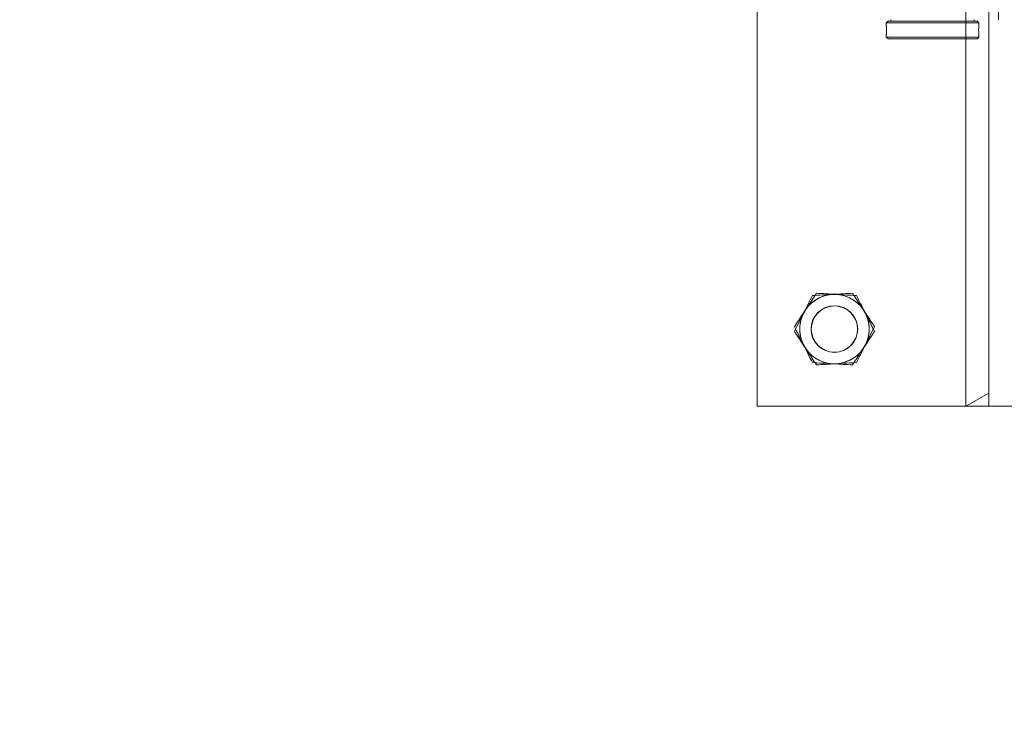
# Model space of a CAD drawing. Header units: feet. Extents: x 0 to 152508, y 0 to 59424.
# Tile 76 of 122: x 152382.834 to 152384.163, y 59279.706 to 59280.64. Entities that reach past the tile are written whole.
import ezdxf
from ezdxf import colors
from ezdxf.entities.mleader import LeaderData, LeaderLine
from ezdxf.math import Vec2, Vec3

# ---------------------------------------------------------------- set-up
doc = ezdxf.new("R2010")
doc.units = ezdxf.units.FT
doc.header["$LTSCALE"] = 0.05
doc.header["$MEASUREMENT"] = 0
doc.layers.add('Bridge plan$0$SC_Scratch7', color=252, linetype='Continuous', lineweight=0)
doc.layers.add('Trellis Base$0$L-ANNO-NOTE', color=30, linetype='Continuous')
doc.styles.add('Trellis Base$0$ARIAL', font='arial.ttf', dxfattribs={"width": 0.9})

# ---------------------------------------------------------------- blocks, each defined once
blk = doc.blocks.new('Bridge plan$0$HIGH ST SCREENWALL_2 PANEL PLAN_1')
at = {"layer": 'Bridge plan$0$SC_Scratch7', "lineweight": 0}
for p, q in [((-0.6666906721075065, 0.781226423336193), (-2.534146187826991e-05, 0.7812480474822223)), ((-0.6666737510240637, 0.2595607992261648), (-0.6666906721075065, 0.781226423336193)), ((-0.3854412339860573, 0.7812355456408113), (-0.3541912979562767, 0.7812365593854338)), ((-0.3541907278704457, 0.7636584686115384), (-0.3854412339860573, 0.7812355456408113)), ((-0.3854412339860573, 0.7812355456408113), (-0.385425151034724, 0.2854064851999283)), ((-0.3541912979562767, 0.7812365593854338), (-0.3125247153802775, 0.7812379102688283)), ((-0.3541912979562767, 0.7812365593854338), (-0.3541743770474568, 0.2595709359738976)), ((-0.3541912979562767, 0.7812365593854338), (-0.3541907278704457, 0.7636584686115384)), ((-0.4926123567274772, 0.2829030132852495), (-0.4901124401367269, 0.2854030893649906)), ((-0.3676126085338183, 0.2829070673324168), (-0.4926123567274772, 0.2829030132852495)), ((-0.4926122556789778, 0.279773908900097), (-0.4926123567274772, 0.2829030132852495)), ((-0.37011268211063, 0.2854069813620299), (-0.4901124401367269, 0.2854030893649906)), ((-0.37011268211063, 0.2854069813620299), (-0.3676126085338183, 0.2829070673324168)), ((-0.3676126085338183, 0.2829070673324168), (-0.3676125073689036, 0.2797792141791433)), ((-0.4926117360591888, 0.2637888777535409), (-0.4926118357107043, 0.2668379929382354)), ((-0.4922783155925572, 0.2737085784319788), (-0.4922890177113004, 0.2718994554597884)), ((-0.3676120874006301, 0.2668395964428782), (-0.3676119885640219, 0.2637929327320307)), ((-0.3676119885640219, 0.2637929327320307), (-0.4926117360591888, 0.2637888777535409)), ((-0.4901116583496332, 0.2612889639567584), (-0.4926117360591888, 0.2637888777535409)), ((-0.3701119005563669, 0.2612928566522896), (-0.4901116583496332, 0.2612889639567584)), ((-0.4863616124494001, 0.2595666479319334), (-0.4863616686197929, 0.2612890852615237)), ((-0.373861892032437, 0.261292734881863), (-0.3738618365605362, 0.2595702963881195)), ((-0.3676119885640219, 0.2637929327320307), (-0.3701119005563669, 0.2612928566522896)), ((-0.3411535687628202, 0.2595713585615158), (-0.3411526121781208, 0.2300714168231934))]:
    blk.add_line(p, q, dxfattribs=at)
at = {"layer": 'Bridge plan$0$SC_Scratch7', "lineweight": 0, "extrusion": (0, 0, -1)}
for radius in [0.03141660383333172, 0.03124993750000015]:
    blk.add_circle((0.562520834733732, 0.6770633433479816), radius, dxfattribs=at)
for centre, radius, start, end in [((0.562520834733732, 0.6770633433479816), 0.04687490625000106, 33.33381633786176, 93.33381633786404), ((0.562520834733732, 0.6770633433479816), 0.04687490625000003, 93.33381633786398, 153.3338163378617), ((0.562520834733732, 0.6770633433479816), 0.04687490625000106, 333.3338163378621, 33.33381633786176), ((0.562520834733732, 0.6770633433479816), 0.04687490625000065, 153.3338163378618, 213.3338163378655), ((0.562520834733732, 0.6770633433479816), 0.04687490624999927, 273.3338163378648, 333.3338163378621), ((0.562520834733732, 0.6770633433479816), 0.04687490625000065, 213.3338163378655, 273.3338163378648), ((0.305294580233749, 0.2733517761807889), 0.06265684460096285, 354.0342442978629, 5.887848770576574)]:
    blk.add_arc(centre, radius, start, end, dxfattribs=at)
at = {"layer": 'Bridge plan$0$SC_Scratch7', "lineweight": 0}
for points, knots in [([(-0.5868123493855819, 0.7254327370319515), (-0.5887127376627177, 0.7225433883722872), (-0.5925326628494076, 0.7167355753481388), (-0.5975361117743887, 0.7091283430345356), (-0.6006023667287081, 0.7044664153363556), (-0.6016840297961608, 0.7028218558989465)], [0, 0, 0, 0, 0.3905333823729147, 0.7850020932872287, 1, 1, 1, 1]), ([(-0.5597949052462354, 0.7238589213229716), (-0.5604354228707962, 0.7238962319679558), (-0.5652851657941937, 0.7241787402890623), (-0.5744290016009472, 0.7247113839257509), (-0.5826594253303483, 0.7251908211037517), (-0.5868123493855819, 0.7254327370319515)], [0, 0, 0, 0, 0.07010265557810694, 0.5307909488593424, 1, 1, 1, 1]), ([(-0.5327774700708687, 0.722285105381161), (-0.5371652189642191, 0.7225407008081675), (-0.5460211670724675, 0.7230565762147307), (-0.5551759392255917, 0.7235898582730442), (-0.5597949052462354, 0.7238589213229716)], [0, 0, 0, 0, 0.4954579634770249, 1, 1, 1, 1]), ([(-0.5206317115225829, 0.6981004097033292), (-0.5209196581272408, 0.6986737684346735), (-0.5230998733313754, 0.7030150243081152), (-0.5272105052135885, 0.7112001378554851), (-0.530910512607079, 0.7185676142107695), (-0.5327774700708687, 0.722285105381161)], [0, 0, 0, 0, 0.07010265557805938, 0.5307909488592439, 1, 1, 1, 1]), ([(-0.6016840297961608, 0.7028218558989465), (-0.6037076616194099, 0.699745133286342), (-0.6077868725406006, 0.6935431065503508), (-0.6127376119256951, 0.6860160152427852), (-0.6156368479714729, 0.6816080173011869), (-0.6165557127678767, 0.6802109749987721)], [0, 0, 0, 0, 0.4020739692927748, 0.810497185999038, 1, 1, 1, 1]), ([(-0.5084859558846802, 0.6739157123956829), (-0.5104584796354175, 0.6778434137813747), (-0.5144396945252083, 0.6857708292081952), (-0.5185552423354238, 0.6939657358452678), (-0.5206317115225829, 0.6981004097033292)], [0, 0, 0, 0, 0.4954579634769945, 1, 1, 1, 1]), ([(-0.6165557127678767, 0.6802109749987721), (-0.6145831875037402, 0.6762832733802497), (-0.6106019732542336, 0.6683558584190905), (-0.6064864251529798, 0.660160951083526), (-0.6044099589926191, 0.6560262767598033)], [0, 0, 0, 0, 0.4954579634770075, 1, 1, 1, 1]), ([(-0.5233576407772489, 0.6513048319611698), (-0.5222759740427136, 0.6529493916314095), (-0.5192314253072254, 0.6575783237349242), (-0.5142277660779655, 0.665185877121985), (-0.5104075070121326, 0.6709941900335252), (-0.5084859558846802, 0.6739157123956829)], [0, 0, 0, 0, 0.2149974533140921, 0.6051517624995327, 1, 1, 1, 1]), ([(-0.6044099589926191, 0.6560262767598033), (-0.6041220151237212, 0.6554529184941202), (-0.6019417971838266, 0.6511116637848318), (-0.5978311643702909, 0.64292654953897), (-0.5941311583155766, 0.6355590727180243), (-0.5922642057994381, 0.6318415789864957)], [0, 0, 0, 0, 0.07010265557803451, 0.5307909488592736, 1, 1, 1, 1]), ([(-0.5382293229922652, 0.6286939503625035), (-0.5373104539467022, 0.6300909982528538), (-0.5344400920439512, 0.6344550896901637), (-0.5294905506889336, 0.6419803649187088), (-0.5254112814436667, 0.6481824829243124), (-0.5233576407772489, 0.6513048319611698)], [0, 0, 0, 0, 0.189503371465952, 0.5919695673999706, 1, 1, 1, 1]), ([(-0.5922642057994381, 0.6318415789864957), (-0.5878764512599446, 0.631585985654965), (-0.5790205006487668, 0.6310701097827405), (-0.5698657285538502, 0.6305368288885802), (-0.5652467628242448, 0.6302677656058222)], [0, 0, 0, 0, 0.4954579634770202, 1, 1, 1, 1]), ([(-0.5652467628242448, 0.6302677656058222), (-0.5646062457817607, 0.6302304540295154), (-0.5597565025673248, 0.6299479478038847), (-0.5506126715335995, 0.6294153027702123), (-0.5423822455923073, 0.6289358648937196), (-0.5382293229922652, 0.6286939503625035)], [0, 0, 0, 0, 0.07010265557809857, 0.5307909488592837, 1, 1, 1, 1]), ([(-0.4922720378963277, 0.2733459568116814), (-0.4922797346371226, 0.2740754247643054), (-0.4922951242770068, 0.2755342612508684), (-0.4924028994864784, 0.277484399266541), (-0.4925197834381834, 0.2789448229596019), (-0.4926039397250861, 0.2797774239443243), (-0.4926038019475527, 0.2797749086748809), (-0.4926037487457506, 0.2797739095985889)], [0, 0, 0, 0, 0.2140444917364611, 0.4280607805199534, 0.6428083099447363, 0.8580379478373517, 1, 1, 1, 1]), ([(-0.4926115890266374, 0.266837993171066), (-0.4926116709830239, 0.2668371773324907), (-0.4926240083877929, 0.2667153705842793), (-0.492579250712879, 0.2671435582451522), (-0.4924839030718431, 0.2681483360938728), (-0.4923625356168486, 0.2698253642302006), (-0.4922838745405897, 0.2716499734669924), (-0.4922754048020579, 0.2728639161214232), (-0.4922720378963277, 0.2733459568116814)], [0, 0, 0, 0, 0.001442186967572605, 0.2150715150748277, 0.4286732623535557, 0.6432687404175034, 0.8583464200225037, 1, 1, 1, 1])]:
    blk.add_open_spline(points, degree=3, knots=knots, dxfattribs=at)
blk = doc.blocks.new('Bridge plan$0$HIGH ST SCREENWALL_13 PANEL PLAN_3')
at = {"layer": 'Bridge plan$0$SC_Scratch7', "lineweight": 0}
for p, q in [((-52.73424083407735, 0.782287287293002), (-52.73426617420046, 0.001039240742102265)), ((-52.06757550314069, 0.7822656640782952), (-52.73424083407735, 0.782287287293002)), ((-52.45301673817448, 0.001030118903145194), (-52.45299139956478, 0.782278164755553)), ((-52.42174145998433, 0.7822771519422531), (-52.45299139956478, 0.782278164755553)), ((-52.45299139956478, 0.782278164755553), (-52.42174203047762, 0.7646990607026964)), ((-52.42174145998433, 0.7822771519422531), (-52.42175970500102, 0.2197782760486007)), ((-52.42174145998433, 0.7822771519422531), (-52.42174203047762, 0.7646990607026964)), ((-52.3800748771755, 0.7822757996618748), (-52.42174145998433, 0.7822771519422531))]:
    blk.add_line(p, q, dxfattribs=at)
at = {"layer": 'Bridge plan$0$SC_Scratch7', "lineweight": 0, "extrusion": (0, 0, -1)}
for radius in [0.0314166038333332, 0.0312499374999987]:
    blk.add_circle((52.6300777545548, 0.6781174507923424), radius, dxfattribs=at)
at = {"layer": 'Bridge plan$0$SC_Scratch7', "lineweight": 0}
for radius, start, end in [(0.04687490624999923, 93.33381642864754, 153.333816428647), (0.04687490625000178, 33.33381642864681, 93.33381642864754), (0.04687490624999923, 153.333816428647, 213.3338164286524), (0.04687490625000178, 333.3338164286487, 33.33381642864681), (0.04687490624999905, 213.3338164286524, 273.3338164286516), (0.04687490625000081, 273.3338164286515, 333.3338164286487)]:
    blk.add_arc((-52.6300777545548, 0.6781174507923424), radius, start, end, dxfattribs=at)
for points, knots in [([(-52.67196688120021, 0.6991545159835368), (-52.67167893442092, 0.6997278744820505), (-52.66949871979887, 0.7040691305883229), (-52.66538808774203, 0.7122542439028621), (-52.66168808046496, 0.7196217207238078), (-52.65982112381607, 0.7233392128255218)], [0, 0, 0, 0, 0.070102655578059, 0.5307909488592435, 1, 1, 1, 1]), ([(-52.65982112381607, 0.7233392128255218), (-52.65543337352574, 0.7235948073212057), (-52.64657742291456, 0.7241106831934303), (-52.63742265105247, 0.7246439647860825), (-52.63280368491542, 0.7249130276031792)], [0, 0, 0, 0, 0.4954579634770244, 1, 1, 1, 1]), ([(-52.63280368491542, 0.7249130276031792), (-52.63216316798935, 0.7249503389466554), (-52.62731342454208, 0.7252328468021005), (-52.6181695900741, 0.7257654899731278), (-52.60993916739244, 0.7262449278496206), (-52.60578624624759, 0.7264868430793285)], [0, 0, 0, 0, 0.07010265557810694, 0.5307909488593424, 1, 1, 1, 1]), ([(-52.60578624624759, 0.7264868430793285), (-52.60388585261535, 0.7235974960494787), (-52.60006592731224, 0.7177896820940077), (-52.59506247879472, 0.7101824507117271), (-52.59199622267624, 0.7055205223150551), (-52.59091456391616, 0.7038759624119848)], [0, 0, 0, 0, 0.3905333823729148, 0.7850020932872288, 1, 1, 1, 1]), ([(-52.68411263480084, 0.6749698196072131), (-52.68214010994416, 0.6788975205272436), (-52.67815889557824, 0.6868249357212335), (-52.67404334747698, 0.6950198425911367), (-52.67196688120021, 0.6991545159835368)], [0, 0, 0, 0, 0.4954579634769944, 1, 1, 1, 1]), ([(-52.59091456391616, 0.7038759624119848), (-52.58889093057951, 0.7007992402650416), (-52.58481171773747, 0.6945972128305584), (-52.57986098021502, 0.6870701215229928), (-52.57696174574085, 0.6826621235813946), (-52.57604287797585, 0.6812650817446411)], [0, 0, 0, 0, 0.4020739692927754, 0.8104971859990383, 1, 1, 1, 1]), ([(-52.57604287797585, 0.6812650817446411), (-52.57801540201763, 0.6773373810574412), (-52.58199661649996, 0.6694099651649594), (-52.58611216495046, 0.6612150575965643), (-52.58818863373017, 0.6570803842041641)], [0, 0, 0, 0, 0.4954579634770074, 1, 1, 1, 1]), ([(-52.6692409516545, 0.6523589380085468), (-52.67032261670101, 0.6540034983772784), (-52.67336716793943, 0.6586324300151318), (-52.67837082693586, 0.666239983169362), (-52.68219108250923, 0.6720482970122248), (-52.68411263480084, 0.6749698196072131)], [0, 0, 0, 0, 0.2149974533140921, 0.6051517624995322, 1, 1, 1, 1]), ([(-52.65436926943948, 0.6297480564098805), (-52.65528813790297, 0.6311451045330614), (-52.65815849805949, 0.635509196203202), (-52.66310803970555, 0.6430344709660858), (-52.66718731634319, 0.64923658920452), (-52.6692409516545, 0.6523589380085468)], [0, 0, 0, 0, 0.189503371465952, 0.5919695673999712, 1, 1, 1, 1]), ([(-52.58818863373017, 0.6570803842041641), (-52.58847657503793, 0.6565070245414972), (-52.59065679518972, 0.6521657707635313), (-52.59476742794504, 0.643980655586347), (-52.59846743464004, 0.6366131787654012), (-52.6003343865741, 0.6328956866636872)], [0, 0, 0, 0, 0.07010265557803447, 0.5307909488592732, 1, 1, 1, 1]), ([(-52.62735182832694, 0.6313218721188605), (-52.62799234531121, 0.6312845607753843), (-52.6328420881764, 0.6310020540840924), (-52.64198591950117, 0.6304694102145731), (-52.65021634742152, 0.6299899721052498), (-52.65436926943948, 0.6297480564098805)], [0, 0, 0, 0, 0.07010265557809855, 0.5307909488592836, 1, 1, 1, 1]), ([(-52.6003343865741, 0.6328956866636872), (-52.60472214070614, 0.6326400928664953), (-52.61357808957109, 0.63212421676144), (-52.6227328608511, 0.6315909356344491), (-52.62735182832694, 0.6313218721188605)], [0, 0, 0, 0, 0.4954579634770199, 1, 1, 1, 1])]:
    blk.add_open_spline(points, degree=3, knots=knots, dxfattribs=at)
blk = doc.blocks.new('Bridge plan')
at = {"layer": 'Bridge plan$0$SC_Scratch7', "lineweight": -3, "extrusion": (0, 0, -1)}
for name, p, rotation in [('Bridge plan$0$HIGH ST SCREENWALL_2 PANEL PLAN_1', (-1828123.559392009, 711482.1622768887), 180.0002309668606), ('Bridge plan$0$HIGH ST SCREENWALL_13 PANEL PLAN_3', (-1828175.626942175, 711482.1630846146), 180.0002309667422)]:
    blk.add_blockref(name, p, dxfattribs=dict(at, rotation=rotation))
blk = doc.blocks.new('Trellis Base')
blk.add_blockref('Bridge plan', (-1675739.0632623, -652201.2630976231))
at = {"layer": 'Trellis Base$0$L-ANNO-NOTE'}
ml = blk.add_multileader_mtext('Standard', dxfattribs=at)
ml.set_content('W. LIVINGSTON AVENUE', color=11, style='Trellis Base$0$ARIAL')
ml.set_leader_properties()
ml.build(insert=Vec2(0, 0))
ml.multileader.update_dxf_attribs({"has_dogleg": 0, "dogleg_length": 0.36, "arrow_head_size": 1.25, "scale": 10})
ctx = ml.context
ctx.base_point, ctx.scale, ctx.char_height, ctx.arrow_head_size, ctx.landing_gap_size, ctx.plane_origin, ctx.plane_x_axis, ctx.plane_y_axis = Vec3(152493.4333448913, 59387.86988106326), 10, 1.25, 1.25, 0.5, Vec3(152496.4817137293, 59382.31385021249), Vec3(0.2347390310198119, 0.9720584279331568), Vec3(-0.9720584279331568, 0.2347390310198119)
notes = []
notes.append((ctx, [(0, (0, 0, 0), (0, 0), (1, 0), 1, [])]))
ctx.mtext.insert, ctx.mtext.text_direction, ctx.mtext.rotation, ctx.mtext.flow_direction = Vec3(152492.9328174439, 59388.50512407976), Vec3(0.2347390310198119, 0.9720584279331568), 1.333846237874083, 5
ml = blk.add_multileader_mtext('Standard', dxfattribs=at)
ml.set_content('S. FRONT STREET', color=11, style='Trellis Base$0$ARIAL')
ml.set_leader_properties()
ml.build(insert=Vec2(0, 0))
ml.multileader.update_dxf_attribs({"has_dogleg": 0, "dogleg_length": 0.36, "arrow_head_size": 1.25, "scale": 10})
ctx = ml.context
ctx.base_point, ctx.scale, ctx.char_height, ctx.arrow_head_size, ctx.landing_gap_size, ctx.plane_origin = Vec3(152391.6984540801, 59316.60244546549), 10, 1.25, 1.25, 0.5, Vec3(152387.0132386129, 59312.33503554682)
notes.append((ctx, [(0, (0, 0, 0), (0, 0), (1, 0), 1, [])]))
ctx.mtext.insert, ctx.mtext.flow_direction = Vec3(152392.1984540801, 59317.23810371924), 5
for ctx, leaders in notes:
    for number, flags, end, landing, length, lines in leaders:
        leader = LeaderData()
        leader.index, (leader.has_last_leader_line, leader.has_dogleg_vector, leader.attachment_direction) = number, flags
        leader.last_leader_point, leader.dogleg_vector, leader.dogleg_length = Vec3(end), Vec3(landing), length
        for number, points, colour, breaks in lines:
            line = LeaderLine()
            line.index, line.vertices, line.color, line.breaks = number, Vec3.list(points), colors.encode_raw_color(colour), breaks
            leader.lines.append(line)
        ctx.leaders.append(leader)

msp = doc.modelspace()

# ---------------------------------------------------------------- block references
msp.add_blockref('Trellis Base', (0, 0))

doc.saveas('drawing.dxf')
